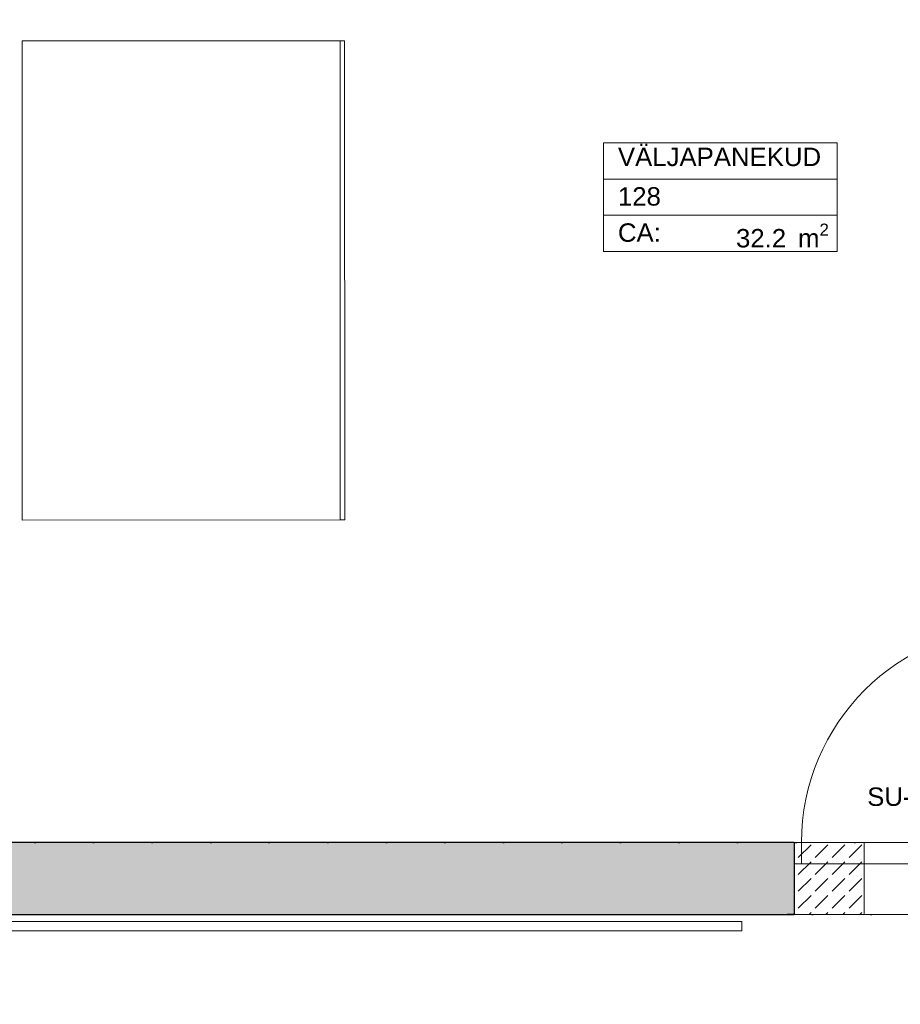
# Model space of a CAD drawing. Header units: millimetres. Extents: x -63554 to 200, y -19084 to 40052.
# Tile 99 of 120: x -59286 to -54509, y 29262 to 34605. Entities that reach past the tile are written whole.
import ezdxf
from ezdxf.enums import TextEntityAlignment as Align

# ---------------------------------------------------------------- set-up
doc = ezdxf.new("R2010")
doc.units = ezdxf.units.MM
doc.header["$MEASUREMENT"] = 0
doc.linetypes.add('Dotted', pattern=[317.499995, 0, -317.499995])
for name, color, linetype in [('1232_Kandvad vaheseinad', 7, 'Continuous'), ('New_014_Ruumi netopind', 7, 'Continuous'), ('New_1321_Põranda kattetarindid', 7, 'Continuous'), ('New_Archicad Door Markers', 7, 'Continuous'), ('New_Archicad Doors', 7, 'Continuous'), ('New_SA-mööbel', 7, 'Continuous')]:
    doc.layers.add(name, color=color, linetype=linetype)
for name, color, linetype, lineweight in [('1232_Kandvad vaheseinad_Pen_No__101', 252, 'Continuous', 13), ('1232_Kandvad vaheseinad_Pen_No__41', 7, 'Continuous', 25), ('2D Drafting - General.AR_Pen_No__2', 8, 'Continuous', 15), ('2D Drafting - General.AR_Pen_No__20', 1, 'Continuous', 0), ('New_1321_Põranda kattetarindid_Pen_No__41', 7, 'Continuous', 25), ('New_Archicad Door Markers_Pen_No__7', 7, 'Continuous', 35), ('New_Archicad Doors_Pen_No__101', 252, 'Continuous', 13), ('New_Archicad Zone Stamps_Pen_No__1', 7, 'Continuous', 13), ('New_Archicad Zone Stamps_Pen_No__7', 7, 'Continuous', 35), ('New_SA-mööbel_Pen_No__101', 252, 'Continuous', 13)]:
    doc.layers.add(name, color=color, linetype=linetype, lineweight=lineweight)
doc.layers.add('New_Archicad Door Markers_Pen_No__5', color=7, linetype='Continuous', lineweight=25, true_color=0x40a5ff)
doc.styles.add('GENERATED_STYLE_1', font='arial.ttf')
doc.styles.add('GENERATED_STYLE_2', font='arial.ttf')

# ---------------------------------------------------------------- blocks, each defined once
blk = doc.blocks.new('VÄLJAPANEKUD _128_2_1', base_point=(-56377.9, 32114.2))
at = {"layer": 'New_Archicad Zone Stamps_Pen_No__1', "color": 7, "linetype": 'Continuous', "lineweight": 13}
for p, q in [((-54852, 33936.7), (-56119.3, 33936.7)), ((-56119.3, 33936.7), (-56119.3, 33347.4)), ((-56119.3, 33936.7), (-54852, 33936.7)), ((-56119.3, 33740.2), (-56119.3, 33936.7)), ((-54852, 33347.4), (-54852, 33936.7)), ((-54852, 33936.7), (-54852, 33740.2)), ((-54852, 33740.2), (-56119.3, 33740.2)), ((-56119.3, 33740.2), (-54852, 33740.2)), ((-56119.3, 33543.8), (-56119.3, 33740.2)), ((-54852, 33740.2), (-54852, 33543.8)), ((-54852, 33543.8), (-56119.3, 33543.8)), ((-56119.3, 33543.8), (-54852, 33543.8)), ((-56119.3, 33347.4), (-56119.3, 33543.8)), ((-54852, 33543.8), (-54852, 33347.4)), ((-56119.3, 33347.4), (-54852, 33347.4)), ((-54852, 33347.4), (-56119.3, 33347.4))]:
    blk.add_line(p, q, dxfattribs=at)
at = {"layer": 'New_Archicad Zone Stamps_Pen_No__7', "color": 7, "lineweight": 35, "insert": (-55400.2, 33498.6), "char_height": 100, "attachment_point": 1, "style": 'GENERATED_STYLE_2'}
blk.add_mtext('\\A1;{\\pql;\\pt0,350;\\fArial|b0|i0|c0|p0;\\W1.000000;32.2\\fArial|b0|i0|c0|p0;\\W1.000000;\\A1{\\H.66x;\\S^  ;}\\fArial|b0|i0|c0|p0;\\W1.000000; m\\fArial|b0|i0|c0|p0;\\W1.000000;\\A1{\\H.66x;\\S2^  ;}}', dxfattribs=at)
at = {"layer": 'New_Archicad Zone Stamps_Pen_No__7', "color": 7, "lineweight": 35, "style": 'GENERATED_STYLE_2'}
for tag, p in [('ROOM_NAME', (-56040.8, 33910.8)), ('DUMMY_861', (-54930.5, 33917)), ('DUMMY_862', (-54930.5, 33720.6)), ('ROOM_NUMBER', (-56040.8, 33696.4)), ('ceilingCode', (-56040.8, 33500))]:
    blk.add_attdef(tag, text='', height=100, dxfattribs=at).set_placement(p, align=Align.TOP_LEFT)
blk = doc.blocks.new('Slab_167_1', base_point=(-62290, 29749.8))
at = {"layer": 'New_1321_Põranda kattetarindid_Pen_No__41', "color": 7, "linetype": 'Dotted', "lineweight": 25, "flags": 128}
blk.add_lwpolyline([(-62290, 29749.8), (-53490, 29749.8), (-53490, 29839.8), (-50390, 29839.8), (-50390, 24139.8), (-53790, 24139.8), (-53790, 24239.3), (-62390, 24239.3), (-62390, 25579.3), (-62290, 25579.3)], close=True, dxfattribs=at)
blk = doc.blocks.new('Slab_168_1', base_point=(-53670, 30139.8))
at = {"layer": 'New_1321_Põranda kattetarindid_Pen_No__41', "color": 7, "linetype": 'Dotted', "lineweight": 25, "flags": 128}
blk.add_lwpolyline([(-53670, 30139.8), (-53622.8, 35769.8), (-59329.3, 35769.8), (-59386.1, 30139.8)], close=True, dxfattribs=at)
blk = doc.blocks.new('D Marker 26_23')
at = {"layer": 'New_Archicad Door Markers_Pen_No__5', "color": 161, "linetype": 'Continuous', "lineweight": 25, "true_color": 0x40a5ff}
blk.add_line((0, 171.4), (0, -690), dxfattribs=at)
at = {"layer": 'New_Archicad Door Markers_Pen_No__7', "color": 7, "lineweight": 35, "insert": (-228.6, 197.6), "char_height": 100, "attachment_point": 7, "style": 'GENERATED_STYLE_1'}
blk.add_mtext('\\A1;{\\pql;\\pt0;\\fArial|b0|i0|c0|p0;\\W1.000000;SU-12v\\fArial|b0|i0|c0|p0;\\W1.000000;\\fArial|b0|i0|c0|p0;\\W1.000000;\\fArial|b0|i0|c0|p0;\\W1.000000;}', dxfattribs=at)
blk = doc.blocks.new('Door 26[37]_1')
at = {"layer": 'New_Archicad Doors_Pen_No__101', "color": 252, "linetype": 'Continuous', "lineweight": 13}
for p, q in [((-53875, 30139.8), (-53875, 31309.8)), ((-55085, 30139.8), (-55122, 30139.8)), ((-55085, 30139.8), (-55122, 30139.8)), ((-55045, 30139.8), (-55085, 30139.8)), ((-55085, 30139.8), (-55085, 30024.8)), ((-55085, 30139.8), (-55085, 30024.8)), ((-55085, 30139.8), (-55085, 30024.8)), ((-55045, 30139.8), (-53875, 30139.8)), ((-55045, 30024.8), (-55045, 30139.8)), ((-53835, 30139.8), (-53875, 30139.8)), ((-53875, 30139.8), (-53875, 30024.8)), ((-53835, 30024.8), (-53835, 30139.8)), ((-53835, 30139.8), (-53835, 30024.8)), ((-53835, 30139.8), (-53835, 30024.8)), ((-53835, 30139.8), (-53798, 30139.8)), ((-53835, 30139.8), (-53798, 30139.8)), ((-55085, 30024.8), (-55045, 30024.8)), ((-55085, 30024.8), (-55085, 29749.8)), ((-55085, 30024.8), (-55085, 29749.8)), ((-53875, 30024.8), (-55045, 30024.8)), ((-53875, 30024.8), (-53835, 30024.8)), ((-53835, 30024.8), (-53835, 29749.8)), ((-53835, 30024.8), (-53835, 29749.8)), ((-55085, 29749.8), (-55122, 29749.8)), ((-55085, 29749.8), (-55122, 29749.8)), ((-53835, 29749.8), (-53798, 29749.8)), ((-53835, 29749.8), (-53798, 29749.8))]:
    blk.add_line(p, q, dxfattribs=at)
blk.add_arc((-53875, 30139.8), 1170, 90, 180, dxfattribs=at)
at = {"layer": 'New_Archicad Door Markers', "color": 161, "lineweight": 25, "true_color": 0x40a5ff, "zscale": 1000}
blk.add_blockref('D Marker 26_23', (-54460, 30139.8), dxfattribs=at)
blk = doc.blocks.new('Wall_170_1', base_point=(-59386.1, 30139.8))
at = {"layer": '1232_Kandvad vaheseinad_Pen_No__101', "linetype": 'Continuous', "lineweight": 0, "true_color": 0x4c4c4c}
for points in [[(-59386.1, 30139.8), (-59390, 29749.8), (-55085, 29749.8), (-55085, 30139.8)], [(-53835, 30139.8), (-53835, 29749.8), (-53490, 29749.8), (-53490, 30139.8)]]:
    blk.add_hatch(color=251, dxfattribs=at).paths.add_polyline_path(points)
at = {"layer": '1232_Kandvad vaheseinad_Pen_No__41', "color": 7, "linetype": 'Continuous', "lineweight": 25}
for p, q in [((-55085, 30139.8), (-55122, 30139.8)), ((-55085, 30139.8), (-55085, 30024.8)), ((-53835, 30139.8), (-53798, 30139.8)), ((-53835, 30139.8), (-53835, 30024.8)), ((-55085, 30024.8), (-55085, 29749.8)), ((-53835, 30024.8), (-53835, 29749.8)), ((-55085, 29749.8), (-55122, 29749.8)), ((-53835, 29749.8), (-53798, 29749.8))]:
    blk.add_line(p, q, dxfattribs=at)
at = {"layer": '1232_Kandvad vaheseinad_Pen_No__41', "color": 7, "linetype": 'Continuous', "lineweight": 25, "flags": 128}
for points in [[(-55085, 30139.8), (-59386.1, 30139.8)], [(-53670, 30139.8), (-53835, 30139.8)], [(-53490, 29749.8), (-53490, 29839.8)], [(-59390, 29749.8), (-55085, 29749.8)], [(-53835, 29749.8), (-53490, 29749.8)]]:
    blk.add_lwpolyline(points, dxfattribs=at)
at = {"layer": 'New_Archicad Doors', "color": 252, "linetype": 'Continuous', "lineweight": 13}
blk.add_blockref('Door 26[37]_1', (0, 0), dxfattribs=at)
blk = doc.blocks.new('Picture 26[63]_1', base_point=(-59763.9, 29710.8))
at = {"layer": 'New_SA-mööbel_Pen_No__101', "color": 252, "linetype": 'Continuous', "lineweight": 13}
for p, q in [((-55368.8, 29710.8), (-59763.9, 29710.8)), ((-59763.9, 29710.8), (-59763.9, 29660.8)), ((-55368.8, 29660.8), (-55368.8, 29710.8)), ((-59763.9, 29660.8), (-55368.8, 29660.8))]:
    blk.add_line(p, q, dxfattribs=at)
blk = doc.blocks.new('Office Cabinet 26[77]_1', base_point=(-57522.3, 31890.7))
at = {"layer": 'New_SA-mööbel_Pen_No__101', "color": 252, "linetype": 'Continuous', "lineweight": 13}
for p, q in [((-57547.3, 31890.7), (-57548.5, 34490.7)), ((-57522.3, 31890.7), (-57547.3, 31890.7))]:
    blk.add_line(p, q, dxfattribs=at)
at = {"layer": 'New_SA-mööbel_Pen_No__101', "color": 252, "linetype": 'Continuous', "lineweight": 13, "flags": 128}
blk.add_lwpolyline([(-57522.3, 31890.7), (-57523.5, 34490.7), (-59273.5, 34489.9), (-59272.3, 31889.9)], close=True, dxfattribs=at)

msp = doc.modelspace()

# ---------------------------------------------------------------- hatches: boundary and pattern name
at = {"layer": '2D Drafting - General.AR_Pen_No__20', "linetype": 'Continuous', "lineweight": 0}
h = msp.add_hatch(dxfattribs=at)
h.set_pattern_fill('DASHED_0001', color=1, style=0, pattern_type=2)
h.set_pattern_definition([(45, (0, 0), (-91.92388, 91.92388), [97.5, -32.5]), (45, (4e-14, 91.92), (-91.92388, 91.92388), [97.5, -32.5])])
h.paths.add_polyline_path([(-55085, 30139.8), (-54705, 30139.8), (-54705, 29749.8), (-55085, 29749.8)])

# ---------------------------------------------------------------- linework, layer by layer
at = {"layer": '2D Drafting - General.AR_Pen_No__2', "color": 8, "linetype": 'Continuous', "lineweight": 15, "flags": 128}
msp.add_lwpolyline([(-55085, 30139.8), (-54705, 30139.8), (-54705, 29749.8), (-55085, 29749.8)], close=True, dxfattribs=at)
at = {"layer": 'New_014_Ruumi netopind', "color": 254, "linetype": 'Continuous', "lineweight": 0, "true_color": 0xfdf2d0, "flags": 128}
for points in [[(-59386.1, 30139.8), (-53670, 30139.8), (-53622.8, 35769.8), (-59329.3, 35769.8), (-59371.3, 31599.8)], [(-50390, 24139.8), (-50390, 29839.8), (-50880, 29839.8), (-53490, 29839.8), (-53490, 29749.8), (-59390, 29749.8), (-62290, 29749.8), (-62290, 24239.3), (-53790, 24239.3), (-53790, 24139.8)]]:
    msp.add_lwpolyline(points, close=True, dxfattribs=at)

# ---------------------------------------------------------------- block references
at = {"layer": '1232_Kandvad vaheseinad', "color": 7, "lineweight": 25}
msp.add_blockref('Wall_170_1', (-59386.1, 30139.8), dxfattribs=at)
at = {"layer": 'New_014_Ruumi netopind', "color": 252, "linetype": 'Continuous', "lineweight": 13}
msp.add_blockref('VÄLJAPANEKUD _128_2_1', (-56377.9, 32114.2), dxfattribs=at).add_auto_attribs({'ROOM_NAME': 'VÄLJAPANEKUD ', 'ROOM_NUMBER': '128', 'ceilingCode': 'CA: '})
at = {"layer": 'New_1321_Põranda kattetarindid', "color": 7, "linetype": 'Dotted', "lineweight": 25}
for name, p in [('Slab_168_1', (-53670, 30139.8)), ('Slab_167_1', (-62290, 29749.8))]:
    msp.add_blockref(name, p, dxfattribs=at)
at = {"layer": 'New_SA-mööbel', "color": 252, "linetype": 'Continuous', "lineweight": 13}
for name, p in [('Office Cabinet 26[77]_1', (-57522.3, 31890.7)), ('Picture 26[63]_1', (-59763.9, 29710.8))]:
    msp.add_blockref(name, p, dxfattribs=at)

doc.saveas('drawing.dxf')
